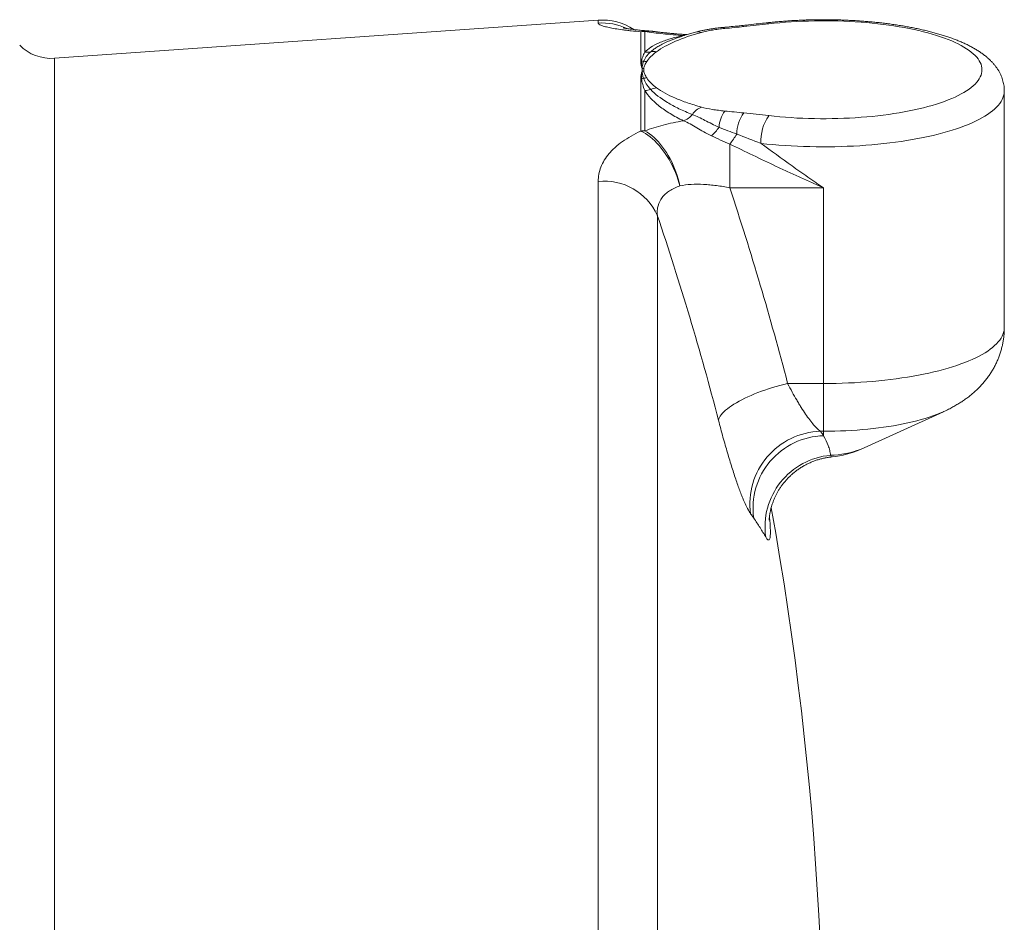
# Model space of a CAD drawing. Header units: millimetres. Extents: x 7 to 413, y 5 to 292.
# Tile 5 of 10: x 150 to 177, y 97 to 122. Entities that reach past the tile are written whole.
import ezdxf

# ---------------------------------------------------------------- set-up
doc = ezdxf.new("R2010")
doc.units = ezdxf.units.MM

msp = doc.modelspace()

# ---------------------------------------------------------------- linework, layer by layer
at = {"color": 7, "linetype": 'Continuous', "lineweight": 15}
for p, q in [((166.033, 121.778), (150.8, 120.713)), ((166.033, 121.698), (166.033, 121.778)), ((167.228, 120.612), (167.228, 121.456)), ((167.341, 121.46), (167.341, 120.88)), ((168.028, 121.198), (168.036, 121.202)), ((168.422, 121.349), (168.447, 121.351)), ((168.422, 121.349), (168.437, 121.347)), ((150.8, 120.713), (150.8, 62.773)), ((167.268, 120.426), (167.267, 120.427)), ((167.267, 120.352), (167.268, 120.353)), ((167.268, 120.426), (167.268, 120.427)), ((167.268, 120.352), (167.268, 120.353)), ((167.228, 118.674), (167.228, 120.145)), ((167.341, 119.807), (167.341, 118.678)), ((177.409, 113.167), (177.409, 119.797)), ((169.718, 117.083), (169.718, 118.309)), ((166.033, 61.708), (166.033, 117.262)), ((172.347, 117.083), (169.718, 117.083)), ((172.347, 117.083), (172.347, 111.603)), ((167.69, 116.318), (167.69, 62.818)), ((171.339, 111.603), (172.347, 111.603)), ((172.347, 111.603), (172.347, 110.265)), ((173.38, 109.758), (175.705, 110.814)), ((175.705, 110.814), (175.702, 110.813)), ((172.347, 110.265), (172.257, 110.265)), ((172.347, 110.265), (172.347, 110.139))]:
    msp.add_line(p, q, dxfattribs=at)
at = {"color": 7, "linetype": 'Continuous', "lineweight": 15, "flags": 128}
for points in [[(170.81, 119.105), (170.965, 119.088), (171.122, 119.073), (171.281, 119.06), (171.441, 119.049), (171.602, 119.039), (171.765, 119.032), (171.928, 119.026), (172.091, 119.022), (172.256, 119.02), (172.42, 119.02), (172.584, 119.022), (172.748, 119.025), (172.911, 119.031), (173.073, 119.038), (173.235, 119.048), (173.395, 119.059), (173.554, 119.072), (173.711, 119.086), (173.866, 119.103), (174.02, 119.121), (174.17, 119.141), (174.319, 119.163), (174.465, 119.186), (174.607, 119.211), (174.747, 119.238), (174.884, 119.266), (175.017, 119.296), (175.146, 119.327), (175.271, 119.36), (175.393, 119.394), (175.51, 119.429), (175.623, 119.466), (175.732, 119.504), (175.835, 119.544), (175.935, 119.584), (176.029, 119.626), (176.118, 119.668), (176.202, 119.712), (176.28, 119.756), (176.354, 119.802), (176.422, 119.848), (176.484, 119.895), (176.54, 119.943), (176.591, 119.991), (176.636, 120.04), (176.675, 120.089), (176.708, 120.139), (176.736, 120.189), (176.757, 120.239), (176.772, 120.29), (176.781, 120.34), (176.784, 120.391), (176.781, 120.442), (176.772, 120.492), (176.757, 120.543), (176.736, 120.593), (176.708, 120.643), (176.675, 120.693), (176.636, 120.742), (176.591, 120.791), (176.54, 120.839), (176.484, 120.887), (176.422, 120.934), (176.354, 120.98), (176.28, 121.026), (176.202, 121.07), (176.118, 121.114), (176.029, 121.156), (175.935, 121.198), (175.835, 121.238), (175.732, 121.278), (175.623, 121.316), (175.51, 121.353), (175.393, 121.388), (175.271, 121.422), (175.146, 121.455), (175.017, 121.486), (174.884, 121.516), (174.747, 121.544), (174.607, 121.571), (174.465, 121.596), (174.319, 121.619), (174.17, 121.641), (174.02, 121.661), (173.866, 121.679), (173.711, 121.696), (173.554, 121.711), (173.395, 121.723), (173.235, 121.735), (173.073, 121.744), (172.911, 121.751), (172.748, 121.757), (172.584, 121.76), (172.42, 121.762), (172.256, 121.762), (172.091, 121.76), (171.928, 121.756), (171.765, 121.75), (171.602, 121.743), (171.441, 121.733), (171.281, 121.722), (171.122, 121.709), (170.965, 121.694), (170.81, 121.677)], [(167.267, 120.352), (167.267, 120.352), (167.267, 120.352), (167.267, 120.352), (167.267, 120.352), (167.267, 120.352), (167.268, 120.352), (167.268, 120.352), (167.268, 120.352)], [(177.409, 119.797), (177.408, 119.77), (177.402, 119.715), (177.39, 119.661), (177.372, 119.607), (177.348, 119.554), (177.317, 119.5), (177.281, 119.447), (177.239, 119.394), (177.191, 119.342), (177.137, 119.291), (177.077, 119.24), (177.012, 119.189), (176.941, 119.14), (176.865, 119.091), (176.783, 119.043), (176.695, 118.996), (176.603, 118.95), (176.505, 118.905), (176.403, 118.861), (176.295, 118.818), (176.183, 118.776), (176.066, 118.735), (175.945, 118.696), (175.819, 118.658), (175.69, 118.622), (175.556, 118.587), (175.418, 118.553), (175.277, 118.521), (175.132, 118.49), (174.984, 118.461), (174.832, 118.434), (174.678, 118.408), (174.521, 118.384), (174.361, 118.361), (174.199, 118.341), (174.034, 118.322), (173.868, 118.305), (173.7, 118.289), (173.53, 118.276), (173.358, 118.264), (173.186, 118.254), (173.012, 118.246), (172.838, 118.24), (172.663, 118.235), (172.487, 118.233), (172.312, 118.232), (172.136, 118.234), (171.961, 118.237), (171.786, 118.242), (171.612, 118.249), (171.439, 118.258), (171.267, 118.268), (171.096, 118.281), (170.927, 118.295), (170.759, 118.311), (170.594, 118.329)], [(168.321, 117.138), (168.295, 117.233), (168.266, 117.328), (168.233, 117.422), (168.196, 117.516), (168.156, 117.608), (168.113, 117.699), (168.067, 117.788), (168.019, 117.875), (167.967, 117.96), (167.914, 118.042), (167.858, 118.12), (167.8, 118.195), (167.74, 118.267), (167.679, 118.334), (167.616, 118.397), (167.553, 118.456), (167.488, 118.51), (167.423, 118.559), (167.358, 118.603), (167.293, 118.641), (167.228, 118.674)], [(167.341, 118.678), (167.406, 118.64), (167.47, 118.596), (167.534, 118.547), (167.597, 118.492), (167.66, 118.433), (167.72, 118.369), (167.78, 118.3), (167.838, 118.227), (167.893, 118.15), (167.947, 118.069), (167.998, 117.986), (168.047, 117.899), (168.092, 117.809), (168.135, 117.717), (168.175, 117.623), (168.211, 117.528), (168.244, 117.431), (168.274, 117.334), (168.299, 117.236), (168.321, 117.138)], [(172.347, 111.603), (172.521, 111.604), (172.696, 111.607), (172.87, 111.611), (173.044, 111.618), (173.216, 111.626), (173.388, 111.636), (173.558, 111.648), (173.727, 111.662), (173.894, 111.678), (174.06, 111.695), (174.223, 111.714), (174.384, 111.735), (174.543, 111.758), (174.699, 111.782), (174.853, 111.808), (175.003, 111.836), (175.15, 111.865), (175.294, 111.895), (175.434, 111.928), (175.571, 111.961), (175.704, 111.996), (175.833, 112.033), (175.957, 112.071), (176.078, 112.11), (176.193, 112.15), (176.305, 112.192), (176.411, 112.235), (176.513, 112.279), (176.61, 112.324), (176.702, 112.37), (176.788, 112.417), (176.869, 112.464), (176.945, 112.513), (177.015, 112.562), (177.08, 112.613), (177.139, 112.663), (177.193, 112.715), (177.24, 112.767), (177.282, 112.819), (177.318, 112.872), (177.348, 112.925), (177.372, 112.979), (177.39, 113.033), (177.402, 113.086), (177.408, 113.14), (177.409, 113.167)], [(169.403, 110.576), (169.414, 110.613), (169.431, 110.651), (169.453, 110.689), (169.482, 110.729), (169.516, 110.77), (169.556, 110.811), (169.601, 110.853), (169.652, 110.895), (169.708, 110.937), (169.769, 110.98), (169.834, 111.022), (169.905, 111.065), (169.979, 111.107), (170.058, 111.149), (170.141, 111.19), (170.227, 111.231), (170.317, 111.27), (170.41, 111.309), (170.506, 111.348), (170.604, 111.384), (170.705, 111.42), (170.808, 111.455), (170.912, 111.488), (171.017, 111.519), (171.124, 111.549), (171.231, 111.577), (171.339, 111.603)], [(175.702, 110.813), (175.697, 110.81), (175.605, 110.77), (175.509, 110.732), (175.408, 110.695), (175.302, 110.659), (175.191, 110.624), (175.077, 110.59), (174.958, 110.558), (174.835, 110.528), (174.709, 110.499), (174.579, 110.471), (174.446, 110.445), (174.309, 110.421), (174.17, 110.398), (174.028, 110.377), (173.883, 110.358), (173.736, 110.34), (173.587, 110.325), (173.436, 110.311), (173.284, 110.299), (173.13, 110.288), (172.974, 110.28), (172.818, 110.273), (172.662, 110.268), (172.504, 110.266), (172.347, 110.265)], [(172.538, 109.594), (172.551, 109.573), (172.563, 109.558), (172.574, 109.549), (172.583, 109.546), (172.585, 109.546)], [(170.83, 107.862), (170.832, 107.838), (170.84, 107.759), (170.846, 107.684), (170.851, 107.614), (170.854, 107.55), (170.856, 107.492), (170.857, 107.439), (170.856, 107.391), (170.854, 107.349), (170.851, 107.313), (170.846, 107.283), (170.84, 107.259), (170.832, 107.24), (170.823, 107.227), (170.813, 107.221), (170.802, 107.22), (170.789, 107.225), (170.775, 107.236), (170.76, 107.252), (170.744, 107.275), (170.726, 107.304)]]:
    msp.add_lwpolyline(points, dxfattribs=at)
at = {"color": 7, "linetype": 'Continuous', "lineweight": 15}
for centre, radius, start, end in [((166.147, 120.157), 1.625, 56.9648, 94), ((166.147, 120.073), 1.629, 64.7209, 93.993), ((170.745, 121.612), 0.0919, 45.1475, 93.7482), ((167.407, 120.783), 0.697, 86.1036, 104.8904), ((167.341, 119.813), 1.647, 89.9993, 93.9458), ((167.471, 120.82), 0.654, 82.4145, 101.4834), ((167.341, 119.857), 1.625, 82.3672, 86.0063), ((168.827, 121.178), 0.275, 69.6011, 104.6132), ((169.523, 121.499), 0.0755, 39.3451, 92.1016), ((170.048, 121.543), 0.085, 42.9018, 93.1523), ((150.713, 121.959), 1.25, 225, 274), ((167.374, 121.486), 0.607, 266.8633, 282.3439), ((167.595, 120.361), 0.54, 82.3672, 99.7293), ((167.341, 118.92), 1.695, 93.1247, 93.8304), ((167.221, 121.262), 0.649, 272.4564, 277.2517), ((167.354, 119.992), 0.627, 86.4816, 94.6818), ((167.267, 120.427), 0.000262, 265.8424, 282.5657), ((167.3, 119.773), 0.655, 88.9913, 92.8119), ((167.3, 119.774), 0.653, 88.9936, 92.8176), ((167.323, 119.698), 0.657, 91.0142, 94.8308), ((167.323, 119.698), 0.657, 91.004, 94.812), ((167.342, 118.408), 1.74, 93.0827, 93.7703), ((167.204, 120.807), 0.662, 273.8619, 278.5727), ((167.432, 119.521), 0.643, 93.5154, 101.5805), ((167.289, 120.469), 0.665, 274.4646, 288.8593), ((167.747, 119.287), 0.605, 97.6307, 113.7336), ((169.125, 118.848), 0.537, 112.0522, 147.3774), ((170.338, 118.706), 0.923, 145.0515, 175.521), ((170.966, 118.569), 1.052, 144.4116, 178.9902), ((168.183, 119.56), 0.647, 291.684, 319.2345), ((171.815, 118.406), 1.224, 145.205, 183.6108), ((167.341, 116.863), 1.815, 89.9982, 93.5782), ((168.122, 119.717), 1.6, 312.6468, 324.0677), ((167.97, 119.753), 2.267, 320.45, 329.0599), ((166.201, 115.632), 1.639, 24.7515, 95.8883), ((88.194, 89.992), 85.908, 14.57006, 18.38226), ((88.008, 89.42), 84.099, 14.57031, 18.65336), ((172.316, 108.232), 2.033, 91.663, 187.7913), ((172.401, 108.109), 2.031, 91.5435, 187.7907), ((166.436, 106.031), 7.198, 34.7972, 36.0234), ((172.723, 107.585), 2.017, 95.2759, 188.0292), ((172.5, 112.028), 2.434, 270.8916, 291.1933), ((172.347, 112.035), 2.5, 275.459, 294.4126), ((80.199, 91.743), 92.148, 341.70633, 10.23918), ((164.607, 103.816), 7.041, 34.7969, 36.0238)]:
    msp.add_arc(centre, radius, start, end, dxfattribs=at)
for points, knots in [([(167.228, 121.456), (167.131, 121.464), (167.041, 121.472), (166.912, 121.486), (166.87, 121.49), (166.79, 121.5), (166.75, 121.505), (166.563, 121.53), (166.438, 121.551), (166.312, 121.578), (166.288, 121.584), (166.244, 121.595), (166.223, 121.6), (166.165, 121.617), (166.134, 121.627), (166.058, 121.659), (166.033, 121.679), (166.033, 121.698)], [0, 0, 0, 0, 0.125, 0.125, 0.1875, 0.1875, 0.25, 0.25, 0.5, 0.5, 0.5625, 0.5625, 0.625, 0.625, 0.75, 0.75, 1, 1, 1, 1]), ([(170.739, 121.704), (170.671, 121.696), (170.507, 121.678), (170.275, 121.653), (170.111, 121.635), (170.044, 121.628)], [0, 0, 0, 0, 0.295469, 0.710701, 1, 1, 1, 1]), ([(177.409, 119.796), (177.409, 119.802), (177.41, 119.834), (177.406, 119.89), (177.397, 119.965), (177.382, 120.038), (177.362, 120.111), (177.337, 120.183), (177.308, 120.253), (177.273, 120.323), (177.233, 120.391), (177.188, 120.458), (177.138, 120.523), (177.082, 120.588), (177.02, 120.653), (176.952, 120.716), (176.878, 120.778), (176.798, 120.84), (176.711, 120.9), (176.619, 120.958), (176.522, 121.014), (176.42, 121.068), (176.313, 121.12), (176.203, 121.169), (176.09, 121.216), (175.974, 121.261), (175.854, 121.304), (175.731, 121.344), (175.606, 121.383), (175.477, 121.42), (175.346, 121.455), (175.212, 121.488), (175.075, 121.52), (174.936, 121.55), (174.794, 121.578), (174.651, 121.604), (174.504, 121.629), (174.356, 121.652), (174.206, 121.673), (174.054, 121.693), (173.901, 121.71), (173.746, 121.726), (173.589, 121.741), (173.431, 121.753), (173.273, 121.764), (173.113, 121.773), (172.953, 121.781), (172.791, 121.787), (172.63, 121.791), (172.468, 121.793), (172.306, 121.793), (172.144, 121.792), (171.983, 121.789), (171.822, 121.784), (171.661, 121.777), (171.501, 121.769), (171.342, 121.759), (171.184, 121.747), (171.027, 121.734), (170.878, 121.719), (170.783, 121.709), (170.739, 121.704)], [0, 0, 0, 0, 0.003089, 0.016194, 0.029285, 0.042414, 0.055638, 0.069016, 0.082612, 0.096492, 0.110726, 0.125387, 0.140547, 0.156276, 0.172629, 0.189637, 0.207293, 0.225541, 0.244273, 0.263347, 0.282613, 0.301931, 0.32119, 0.340338, 0.359351, 0.378224, 0.396957, 0.415561, 0.434043, 0.452417, 0.470693, 0.488881, 0.50699, 0.52503, 0.543008, 0.56093, 0.578804, 0.596634, 0.614427, 0.632185, 0.649914, 0.667616, 0.685296, 0.702956, 0.7206, 0.73823, 0.755848, 0.773457, 0.791059, 0.808656, 0.826251, 0.843845, 0.861441, 0.87904, 0.896644, 0.914256, 0.931877, 0.94951, 0.967159, 0.984824, 1, 1, 1, 1]), ([(167.454, 121.478), (167.426, 121.48), (167.369, 121.484), (167.288, 121.491), (167.21, 121.498), (167.138, 121.506), (167.07, 121.513), (167.009, 121.52), (166.953, 121.528), (166.903, 121.535), (166.86, 121.541), (166.822, 121.547), (166.792, 121.553), (166.769, 121.557), (166.753, 121.561), (166.742, 121.563), (166.737, 121.564), (166.736, 121.564), (166.736, 121.565)], [0, 0, 0, 0, 0.070343, 0.143456, 0.215997, 0.28784, 0.358845, 0.42885, 0.497676, 0.565118, 0.630958, 0.694959, 0.756876, 0.816474, 0.867705, 0.916487, 0.962806, 1, 1, 1, 1]), ([(168.422, 121.349), (168.222, 121.362), (168.033, 121.379), (167.672, 121.417), (167.502, 121.438), (167.341, 121.46)], [0, 0, 0, 0, 0.5, 0.5, 1, 1, 1, 1]), ([(168.518, 121.374), (168.494, 121.375), (168.429, 121.38), (168.327, 121.387), (168.21, 121.397), (168.096, 121.407), (167.985, 121.418), (167.877, 121.429), (167.773, 121.441), (167.674, 121.453), (167.602, 121.462), (167.564, 121.467), (167.557, 121.468)], [0, 0, 0, 0, 0.068041, 0.181881, 0.296523, 0.410844, 0.524816, 0.638312, 0.751206, 0.863371, 0.974679, 1, 1, 1, 1]), ([(168.923, 121.436), (168.651, 121.361), (168.41, 121.279), (168.095, 121.143), (167.997, 121.096), (167.819, 120.998), (167.738, 120.948), (167.667, 120.896)], [0, 0, 0, 0, 0.5, 0.5, 0.75, 0.75, 1, 1, 1, 1]), ([(168.758, 121.444), (168.714, 121.432), (168.625, 121.407), (168.496, 121.368), (168.368, 121.326), (168.244, 121.283), (168.133, 121.242), (168.065, 121.214), (168.036, 121.203)], [0, 0, 0, 0, 0.169399, 0.342997, 0.517161, 0.692046, 0.86781, 1, 1, 1, 1]), ([(169.52, 121.575), (169.489, 121.572), (169.419, 121.565), (169.318, 121.552), (169.213, 121.538), (169.114, 121.522), (169.015, 121.504), (168.92, 121.484), (168.834, 121.464), (168.781, 121.45), (168.759, 121.444)], [0, 0, 0, 0, 0.1159241, 0.2564821, 0.3795729, 0.512595, 0.640864, 0.7711033, 0.90347, 1, 1, 1, 1]), ([(169.581, 121.547), (169.521, 121.541), (169.461, 121.535), (169.345, 121.52), (169.288, 121.512), (169.178, 121.494), (169.125, 121.483), (169.021, 121.461), (168.971, 121.449), (168.923, 121.436)], [0, 0, 0, 0, 0.25, 0.25, 0.5, 0.5, 0.75, 0.75, 1, 1, 1, 1]), ([(170.044, 121.628), (170.024, 121.626), (169.929, 121.616), (169.755, 121.598), (169.599, 121.583), (169.52, 121.575)], [0, 0, 0, 0, 0.111303, 0.547963, 1, 1, 1, 1]), ([(170.111, 121.601), (170.023, 121.591), (169.935, 121.582), (169.758, 121.564), (169.67, 121.556), (169.581, 121.547)], [0, 0, 0, 0, 0.5, 0.5, 1, 1, 1, 1]), ([(167.341, 120.88), (167.384, 120.93), (167.439, 120.978), (167.573, 121.067), (167.652, 121.109), (167.789, 121.167), (167.838, 121.186), (167.941, 121.223), (167.994, 121.24), (168.164, 121.29), (168.288, 121.321), (168.422, 121.349)], [0, 0, 0, 0, 0.25, 0.25, 0.5, 0.5, 0.625, 0.625, 0.75, 0.75, 1, 1, 1, 1]), ([(167.504, 120.893), (167.529, 120.915), (167.58, 120.958), (167.676, 121.024), (167.793, 121.092), (167.913, 121.152), (167.997, 121.186), (168.028, 121.198)], [0, 0, 0, 0, 0.193734, 0.387948, 0.624459, 0.861192, 1, 1, 1, 1]), ([(167.248, 120.613), (167.253, 120.66), (167.264, 120.706), (167.295, 120.795), (167.316, 120.839), (167.341, 120.88)], [0, 0, 0, 0, 0.5, 0.5, 1, 1, 1, 1]), ([(167.303, 120.618), (167.321, 120.666), (167.348, 120.713), (167.415, 120.805), (167.456, 120.85), (167.504, 120.893)], [0, 0, 0, 0, 0.5, 0.5, 1, 1, 1, 1]), ([(167.667, 120.896), (167.606, 120.851), (167.552, 120.806), (167.461, 120.713), (167.423, 120.666), (167.392, 120.618)], [0, 0, 0, 0, 0.5, 0.5, 1, 1, 1, 1]), ([(167.267, 120.427), (167.263, 120.443), (167.259, 120.458), (167.253, 120.49), (167.25, 120.505), (167.245, 120.552), (167.245, 120.583), (167.248, 120.613)], [0, 0, 0, 0, 0.25, 0.25, 0.5, 0.5, 1, 1, 1, 1]), ([(167.268, 120.427), (167.268, 120.459), (167.27, 120.491), (167.281, 120.555), (167.29, 120.586), (167.303, 120.618)], [0, 0, 0, 0, 0.5, 0.5, 1, 1, 1, 1]), ([(167.392, 120.618), (167.372, 120.587), (167.355, 120.555), (167.328, 120.492), (167.317, 120.46), (167.311, 120.428)], [0, 0, 0, 0, 0.5, 0.5, 1, 1, 1, 1]), ([(167.248, 120.146), (167.245, 120.181), (167.245, 120.216), (167.25, 120.267), (167.253, 120.285), (167.259, 120.319), (167.263, 120.335), (167.267, 120.352)], [0, 0, 0, 0, 0.5, 0.5, 0.75, 0.75, 1, 1, 1, 1]), ([(167.303, 120.152), (167.29, 120.185), (167.281, 120.219), (167.27, 120.286), (167.268, 120.319), (167.268, 120.352)], [0, 0, 0, 0, 0.5, 0.5, 1, 1, 1, 1]), ([(167.311, 120.355), (167.317, 120.322), (167.328, 120.29), (167.355, 120.227), (167.372, 120.195), (167.392, 120.164)], [0, 0, 0, 0, 0.5, 0.5, 1, 1, 1, 1]), ([(167.341, 119.807), (167.316, 119.866), (167.295, 119.923), (167.264, 120.036), (167.253, 120.091), (167.248, 120.146)], [0, 0, 0, 0, 0.5, 0.5, 1, 1, 1, 1]), ([(168.422, 118.959), (168.355, 118.992), (168.29, 119.025), (168.166, 119.093), (168.107, 119.127), (167.938, 119.23), (167.836, 119.301), (167.655, 119.443), (167.575, 119.516), (167.439, 119.662), (167.384, 119.734), (167.341, 119.807)], [0, 0, 0, 0, 0.125, 0.125, 0.25, 0.25, 0.5, 0.5, 0.75, 0.75, 1, 1, 1, 1]), ([(168.673, 119.138), (168.538, 119.19), (168.412, 119.244), (168.236, 119.329), (168.18, 119.357), (168.072, 119.415), (168.02, 119.445), (167.774, 119.593), (167.619, 119.715), (167.504, 119.84)], [0, 0, 0, 0, 0.25, 0.25, 0.375, 0.375, 0.5, 0.5, 1, 1, 1, 1]), ([(167.667, 119.886), (167.809, 119.782), (167.986, 119.686), (168.301, 119.55), (168.414, 119.507), (168.658, 119.423), (168.787, 119.384), (168.923, 119.346)], [0, 0, 0, 0, 0.5, 0.5, 0.75, 0.75, 1, 1, 1, 1]), ([(168.923, 119.346), (169.019, 119.32), (169.122, 119.298), (169.287, 119.27), (169.344, 119.262), (169.46, 119.247), (169.521, 119.241), (169.581, 119.235)], [0, 0, 0, 0, 0.5, 0.5, 0.75, 0.75, 1, 1, 1, 1]), ([(169.581, 119.235), (169.67, 119.226), (169.758, 119.218), (169.935, 119.2), (170.023, 119.191), (170.111, 119.181)], [0, 0, 0, 0, 0.5, 0.5, 1, 1, 1, 1]), ([(167.341, 118.678), (167.501, 118.74), (167.672, 118.794), (167.945, 118.865), (168.038, 118.887), (168.228, 118.926), (168.324, 118.944), (168.422, 118.959)], [0, 0, 0, 0, 0.5, 0.5, 0.75, 0.75, 1, 1, 1, 1]), ([(169.206, 118.54), (169.132, 118.575), (169.06, 118.613), (168.923, 118.689), (168.857, 118.728), (168.73, 118.804), (168.668, 118.84), (168.545, 118.906), (168.484, 118.935), (168.422, 118.959)], [0, 0, 0, 0, 0.25, 0.25, 0.5, 0.5, 0.75, 0.75, 1, 1, 1, 1]), ([(169.418, 118.778), (169.347, 118.81), (169.279, 118.843), (169.149, 118.909), (169.086, 118.942), (168.964, 119.005), (168.904, 119.035), (168.787, 119.09), (168.729, 119.115), (168.673, 119.138)], [0, 0, 0, 0, 0.25, 0.25, 0.5, 0.5, 0.75, 0.75, 1, 1, 1, 1]), ([(166.033, 117.262), (166.033, 117.33), (166.04, 117.398), (166.065, 117.532), (166.084, 117.599), (166.161, 117.795), (166.237, 117.921), (166.364, 118.071), (166.391, 118.101), (166.448, 118.16), (166.479, 118.189), (166.574, 118.275), (166.643, 118.33), (166.866, 118.488), (167.035, 118.585), (167.228, 118.674)], [0, 0, 0, 0, 0.125, 0.125, 0.25, 0.25, 0.5, 0.5, 0.5625, 0.5625, 0.625, 0.625, 0.75, 0.75, 1, 1, 1, 1]), ([(170.594, 118.329), (170.88, 118.119), (171.169, 117.907), (171.609, 117.593), (171.757, 117.489), (171.978, 117.335), (172.052, 117.284), (172.162, 117.208), (172.218, 117.17), (172.273, 117.133), (172.31, 117.108), (172.328, 117.095), (172.347, 117.083)], [0, 0, 0, 0, 0.5, 0.5, 0.75, 0.75, 0.875, 0.875, 0.9375, 0.96875, 0.96875, 1, 1, 1, 1]), ([(169.718, 118.309), (169.933, 118.206), (170.149, 118.101), (170.583, 117.893), (170.801, 117.789), (171.13, 117.634), (171.24, 117.582), (171.46, 117.48), (171.571, 117.429), (171.792, 117.328), (171.903, 117.278), (172.069, 117.204), (172.125, 117.18), (172.208, 117.143), (172.236, 117.131), (172.291, 117.107), (172.319, 117.095), (172.347, 117.083)], [0, 0, 0, 0, 0.25, 0.25, 0.5, 0.5, 0.625, 0.625, 0.75, 0.75, 0.875, 0.875, 0.9375, 0.9375, 0.96875, 0.96875, 1, 1, 1, 1]), ([(168.321, 117.138), (168.213, 117.101), (168.117, 117.056), (167.992, 116.975), (167.953, 116.946), (167.883, 116.882), (167.852, 116.849), (167.771, 116.743), (167.733, 116.666), (167.7, 116.541), (167.692, 116.497), (167.685, 116.409), (167.686, 116.364), (167.69, 116.318)], [0, 0, 0, 0, 0.25, 0.25, 0.375, 0.375, 0.5, 0.5, 0.75, 0.75, 0.875, 0.875, 1, 1, 1, 1]), ([(169.718, 117.083), (169.594, 117.109), (169.471, 117.13), (169.286, 117.154), (169.225, 117.161), (169.104, 117.173), (169.044, 117.177), (168.867, 117.185), (168.751, 117.186), (168.526, 117.172), (168.42, 117.159), (168.321, 117.138)], [0, 0, 0, 0, 0.25, 0.25, 0.375, 0.375, 0.5, 0.5, 0.75, 0.75, 1, 1, 1, 1]), ([(175.701, 110.812), (175.703, 110.813), (175.753, 110.835), (175.843, 110.879), (175.968, 110.944), (176.082, 111.009), (176.19, 111.075), (176.291, 111.143), (176.387, 111.213), (176.479, 111.284), (176.565, 111.358), (176.647, 111.434), (176.725, 111.512), (176.802, 111.595), (176.877, 111.684), (176.95, 111.779), (177.018, 111.876), (177.08, 111.976), (177.137, 112.078), (177.189, 112.183), (177.236, 112.289), (177.277, 112.397), (177.313, 112.506), (177.343, 112.616), (177.368, 112.727), (177.387, 112.839), (177.4, 112.951), (177.408, 113.061), (177.409, 113.133), (177.409, 113.167)], [0, 0, 0, 0, 0.002216, 0.056484, 0.103652, 0.148986, 0.192504, 0.234349, 0.274711, 0.313792, 0.351779, 0.388842, 0.425129, 0.460763, 0.499781, 0.538195, 0.576008, 0.613306, 0.650157, 0.686614, 0.722723, 0.758519, 0.794036, 0.829301, 0.864338, 0.899172, 0.933824, 0.968316, 1, 1, 1, 1]), ([(171.339, 111.603), (171.424, 111.439), (171.509, 111.285), (171.614, 111.106), (171.635, 111.071), (171.677, 111.001), (171.698, 110.967), (171.76, 110.868), (171.801, 110.806), (171.881, 110.689), (171.92, 110.634), (171.996, 110.534), (172.033, 110.487), (172.138, 110.364), (172.202, 110.303), (172.257, 110.265)], [0, 0, 0, 0, 0.25, 0.25, 0.3125, 0.3125, 0.375, 0.375, 0.5, 0.5, 0.625, 0.625, 0.75, 0.75, 1, 1, 1, 1]), ([(170.302, 107.957), (170.275, 107.993), (170.247, 108.04), (170.187, 108.155), (170.155, 108.223), (170.104, 108.341), (170.086, 108.382), (170.051, 108.471), (170.033, 108.518), (169.977, 108.664), (169.939, 108.77), (169.861, 108.998), (169.821, 109.12), (169.759, 109.316), (169.738, 109.383), (169.697, 109.52), (169.676, 109.59), (169.613, 109.803), (169.571, 109.95), (169.487, 110.255), (169.445, 110.413), (169.403, 110.576)], [0, 0, 0, 0, 0.125, 0.125, 0.25, 0.25, 0.3125, 0.3125, 0.375, 0.375, 0.5, 0.5, 0.625, 0.625, 0.6875, 0.6875, 0.75, 0.75, 0.875, 0.875, 1, 1, 1, 1]), ([(172.347, 110.139), (172.396, 110.047), (172.44, 109.956), (172.492, 109.82), (172.507, 109.774), (172.529, 109.684), (172.537, 109.639), (172.538, 109.594)], [0, 0, 0, 0, 0.5, 0.5, 0.75, 0.75, 1, 1, 1, 1]), ([(170.824, 107.779), (170.824, 107.779), (170.824, 107.78), (170.824, 107.787), (170.825, 107.798), (170.826, 107.813), (170.827, 107.833), (170.829, 107.856), (170.831, 107.883), (170.835, 107.913), (170.84, 107.948), (170.847, 107.987), (170.856, 108.031), (170.867, 108.079), (170.881, 108.134), (170.898, 108.194), (170.92, 108.259), (170.945, 108.326), (170.974, 108.394), (171.007, 108.465), (171.045, 108.538), (171.088, 108.613), (171.136, 108.687), (171.189, 108.762), (171.246, 108.835), (171.307, 108.906), (171.373, 108.976), (171.442, 109.042), (171.518, 109.107), (171.6, 109.172), (171.689, 109.233), (171.781, 109.289), (171.875, 109.341), (171.971, 109.386), (172.069, 109.427), (172.168, 109.462), (172.269, 109.491), (172.37, 109.515), (172.472, 109.533), (172.544, 109.543), (172.581, 109.546), (172.584, 109.546)], [0, 0, 0, 0, 0.023771, 0.046814, 0.068812, 0.089896, 0.110215, 0.129928, 0.149211, 0.168243, 0.187212, 0.206237, 0.225513, 0.247504, 0.267922, 0.29155, 0.316414, 0.33984, 0.364328, 0.389835, 0.41626, 0.443466, 0.471301, 0.499625, 0.528316, 0.557278, 0.586437, 0.61574, 0.645148, 0.677929, 0.710652, 0.743202, 0.775568, 0.807751, 0.83975, 0.87157, 0.903212, 0.934681, 0.965978, 0.997106, 1, 1, 1, 1]), ([(170.726, 107.304), (170.677, 107.388), (170.624, 107.476), (170.511, 107.654), (170.452, 107.743), (170.389, 107.834)], [0, 0, 0, 0, 0.5, 0.5, 1, 1, 1, 1])]:
    msp.add_open_spline(points, degree=3, knots=knots, dxfattribs=at)
for points in [[(170.81, 121.677), (170.578, 121.651), (170.344, 121.626), (170.111, 121.601)], [(167.228, 120.612), (167.228, 120.551), (167.241, 120.489), (167.267, 120.427)], [(167.228, 120.145), (167.228, 120.215), (167.241, 120.285), (167.267, 120.352)], [(167.268, 120.353), (167.263, 120.377), (167.263, 120.402), (167.268, 120.426)], [(167.311, 120.427), (167.307, 120.403), (167.307, 120.379), (167.311, 120.355)], [(167.311, 120.428), (167.311, 120.427), (167.311, 120.427), (167.311, 120.427)], [(167.311, 120.355), (167.311, 120.355), (167.311, 120.355), (167.311, 120.355)], [(167.504, 119.84), (167.408, 119.945), (167.34, 120.049), (167.303, 120.152)], [(167.392, 120.164), (167.453, 120.068), (167.544, 119.976), (167.667, 119.886)], [(170.111, 119.181), (170.344, 119.156), (170.578, 119.131), (170.81, 119.105)], [(169.914, 118.587), (169.747, 118.649), (169.581, 118.713), (169.418, 118.778)], [(169.718, 118.309), (169.544, 118.382), (169.374, 118.461), (169.206, 118.54)], [(170.594, 118.329), (170.365, 118.416), (170.139, 118.502), (169.914, 118.587)]]:
    msp.add_open_spline(points, degree=3, dxfattribs=at)

doc.saveas('drawing.dxf')
